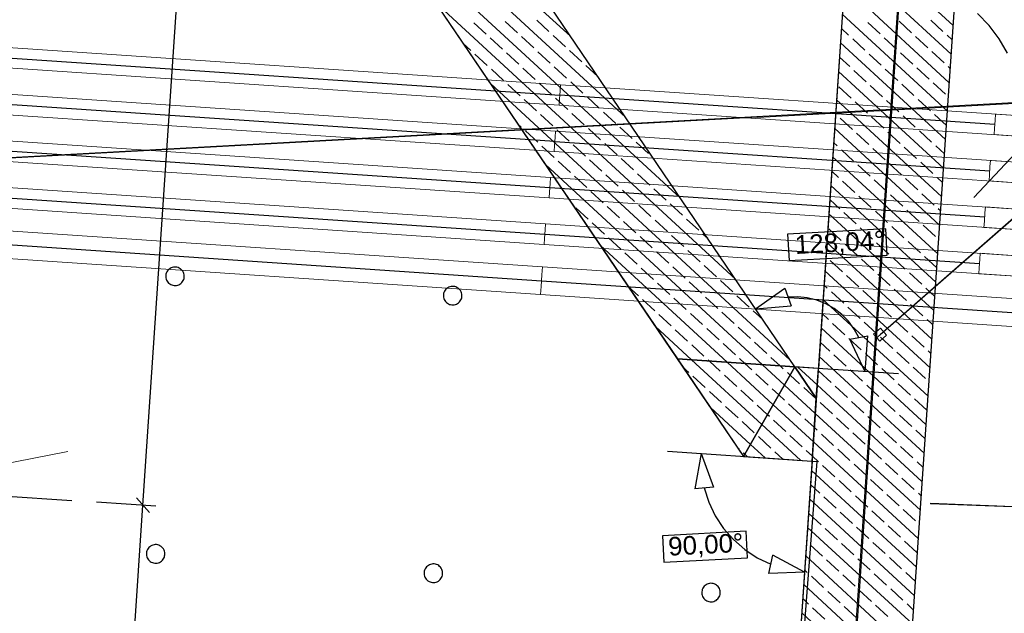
# Model space of a CAD drawing. Extents: x -779 to 790, y -208 to 633.
# Tile 197 of 232: x 365 to 471, y 43 to 107. Entities that reach past the tile are written whole.
import ezdxf
from ezdxf.lldxf.tags import DXFTag

# ---------------------------------------------------------------- set-up
doc = ezdxf.new("R2010")
doc.units = 0
doc.layers.get('0').update_dxf_attribs({"lineweight": 25})
for name, color, linetype, lineweight, true_color in [('02 Raster Bemaßung', 7, 'Continuous', 25, 0x848484), ('02 Raster Gebäude-A07F5V4QWF', 7, 'Continuous', 25, 0x848484), ('20 Fundament-A07F5V4OWF', 7, 'Continuous', 25, 0x848484), ('20 Magerbeton Bohrungen', 7, 'Continuous', 25, 0x848484), ('60 Baumstützen - Gehegelinie', 9, 'Continuous', 18, 0x808080), ('60 Netz', 9, 'Continuous', 18, 0x808080), ('60 Zaun Besucher', 9, 'Continuous', 18, 0x808080), ('ELT Leerrohre', 1, 'Continuous', 35, 0xff0000)]:
    doc.layers.add(name, color=color, linetype=linetype, lineweight=lineweight, true_color=true_color)
doc.layers.add('02 Raster Gebäude-A07F5V53WF', color=7, linetype='Continuous', lineweight=13)
doc.styles.get("Standard").update_dxf_attribs({"font": 'arial.ttf'})
tags = doc.linetypes.add('Raster-A07F5V4TWF', pattern=[0.2, 0.1, -0.05, 0, -0.05]).pattern_tags.tags
tags[10:11] = [DXFTag(74, 4), DXFTag(75, 0), DXFTag(340, '0'), DXFTag(46, 1.0), DXFTag(50, 0.0), DXFTag(44, 0.0), DXFTag(45, 0.0)]
tags[8:9] = [DXFTag(74, 4), DXFTag(75, 0), DXFTag(340, '0'), DXFTag(46, 1.0), DXFTag(50, 0.0), DXFTag(44, 0.0), DXFTag(45, 0.0)]
tags[6:7] = [DXFTag(74, 4), DXFTag(75, 0), DXFTag(340, '0'), DXFTag(46, 1.0), DXFTag(50, 0.0), DXFTag(44, 0.0), DXFTag(45, 0.0)]
tags[4:5] = [DXFTag(74, 4), DXFTag(75, 0), DXFTag(340, '0'), DXFTag(46, 1.0), DXFTag(50, 0.0), DXFTag(44, 0.0), DXFTag(45, 0.0)]
tags = doc.linetypes.add('Raster-A07F5V57WF', pattern=[0.2, 0.1, -0.05, 0, -0.05]).pattern_tags.tags
tags[10:11] = [DXFTag(74, 4), DXFTag(75, 0), DXFTag(340, '0'), DXFTag(46, 1.0), DXFTag(50, 0.0), DXFTag(44, 0.0), DXFTag(45, 0.0)]
tags[8:9] = [DXFTag(74, 4), DXFTag(75, 0), DXFTag(340, '0'), DXFTag(46, 1.0), DXFTag(50, 0.0), DXFTag(44, 0.0), DXFTag(45, 0.0)]
tags[6:7] = [DXFTag(74, 4), DXFTag(75, 0), DXFTag(340, '0'), DXFTag(46, 1.0), DXFTag(50, 0.0), DXFTag(44, 0.0), DXFTag(45, 0.0)]
tags[4:5] = [DXFTag(74, 4), DXFTag(75, 0), DXFTag(340, '0'), DXFTag(46, 1.0), DXFTag(50, 0.0), DXFTag(44, 0.0), DXFTag(45, 0.0)]
tags = doc.linetypes.add('Strichpunkt', pattern=[1, 0.5, -0.25, 0, -0.25]).pattern_tags.tags
tags[10:11] = [DXFTag(74, 4), DXFTag(75, 0), DXFTag(340, '0'), DXFTag(46, 1.0), DXFTag(50, 0.0), DXFTag(44, 0.0), DXFTag(45, 0.0)]
tags[8:9] = [DXFTag(74, 4), DXFTag(75, 0), DXFTag(340, '0'), DXFTag(46, 1.0), DXFTag(50, 0.0), DXFTag(44, 0.0), DXFTag(45, 0.0)]
tags[6:7] = [DXFTag(74, 4), DXFTag(75, 0), DXFTag(340, '0'), DXFTag(46, 1.0), DXFTag(50, 0.0), DXFTag(44, 0.0), DXFTag(45, 0.0)]
tags[4:5] = [DXFTag(74, 4), DXFTag(75, 0), DXFTag(340, '0'), DXFTag(46, 1.0), DXFTag(50, 0.0), DXFTag(44, 0.0), DXFTag(45, 0.0)]
tags = doc.linetypes.add('STRICHPUNKT2', pattern=[12.7, 6.35, -3.175, 0, -3.175]).pattern_tags.tags
tags[10:11] = [DXFTag(74, 4), DXFTag(75, 0), DXFTag(340, '0'), DXFTag(46, 0.0), DXFTag(50, 0.0), DXFTag(44, 0.0), DXFTag(45, 0.0)]
tags[8:9] = [DXFTag(74, 4), DXFTag(75, 0), DXFTag(340, '0'), DXFTag(46, 0.0), DXFTag(50, 0.0), DXFTag(44, 0.0), DXFTag(45, 0.0)]
tags[6:7] = [DXFTag(74, 4), DXFTag(75, 0), DXFTag(340, '0'), DXFTag(46, 0.0), DXFTag(50, 0.0), DXFTag(44, 0.0), DXFTag(45, 0.0)]
tags[4:5] = [DXFTag(74, 4), DXFTag(75, 0), DXFTag(340, '0'), DXFTag(46, 0.0), DXFTag(50, 0.0), DXFTag(44, 0.0), DXFTag(45, 0.0)]
tags = doc.linetypes.add('Wipeout_Contour-A07F5V4SWF', pattern=[1, 0, -1]).pattern_tags.tags
tags[6:7] = [DXFTag(74, 4), DXFTag(75, 0), DXFTag(340, '0'), DXFTag(46, 1.0), DXFTag(50, 0.0), DXFTag(44, 0.0), DXFTag(45, 0.0)]
tags[4:5] = [DXFTag(74, 4), DXFTag(75, 0), DXFTag(340, '0'), DXFTag(46, 1.0), DXFTag(50, 0.0), DXFTag(44, 0.0), DXFTag(45, 0.0)]

# ---------------------------------------------------------------- blocks, each defined once
blk = doc.blocks.new('Referenz-A07F5V4VWF', base_point=(-401.42, -176.34))
at = {"color": 0, "linetype": 'ByBlock', "lineweight": -2, "ltscale": 12.5}
for p, q in [((464.72, 266.69), (446.71, 0.27)), ((458.9, 2.67), (476.51, 263.11)), ((448.84, 69.25), (412.42, 122.91)), ((404.14, 117.29), (436.17, 70.11)), ((405.2, 115.73), (443.31, 59.61)), ((436.17, 70.11), (448.84, 69.25)), ((436.17, 70.11), (443.31, 59.61)), ((448.84, 69.25), (436.17, 70.11)), ((448.84, 69.25), (443.31, 59.61)), ((443.31, 59.61), (448.84, 69.25)), ((451.14, 65.87), (448.84, 69.25)), ((448.84, 69.25), (451.14, 65.87)), ((451.36, 69.08), (448.84, 69.25)), ((451.14, 65.87), (451.36, 69.08)), ((450.69, 59.11), (451.14, 65.87)), ((443.31, 59.61), (451.21, 59.07)), ((443.31, 59.61), (450.69, 59.11)), ((451.21, 59.07), (446.71, 0.27))]:
    blk.add_line(p, q, dxfattribs=at)
at = {"layer": '02 Raster Bemaßung', "color": 0, "lineweight": -2}
for p, q in [((378.56, 54.33), (389.29, 213.11)), ((469.77, 106.08), (468.5, 107.36)), ((470.86, 104.64), (469.77, 106.08)), ((471.76, 103.07), (470.86, 104.64)), ((444.59, 75.52), (447.76, 77.73)), ((447.76, 77.73), (448.44, 75.85)), ((449.14, 76.82), (448.1, 76.79)), ((450.17, 76.71), (449.14, 76.82)), ((451.18, 76.46), (450.17, 76.71)), ((452.15, 76.07), (451.18, 76.46)), ((444.59, 75.52), (448.44, 75.85)), ((453.05, 75.55), (452.15, 76.07)), ((453.88, 74.91), (453.05, 75.55)), ((454.61, 74.17), (453.88, 74.91)), ((455.23, 73.33), (454.61, 74.17)), ((455.72, 72.42), (455.23, 73.33)), ((454.74, 72.23), (456.71, 72.6)), ((456.4, 68.74), (454.74, 72.23)), ((456.4, 68.74), (456.71, 72.6)), ((460.01, 68.5), (446.42, 69.42)), ((435.11, 60.16), (448.7, 59.24)), ((438.72, 59.91), (438.06, 56.11)), ((438.72, 59.91), (440.05, 56.29)), ((440.05, 56.29), (438.06, 56.11)), ((439.05, 56.2), (439.55, 54.66)), ((379.96, 54.24), (373.57, 54.67)), ((374.92, 0.51), (378.56, 54.33)), ((377.86, 55.13), (379.25, 53.54)), ((439.55, 54.66), (440.25, 53.2)), ((440.25, 53.2), (441.14, 51.85)), ((441.14, 51.85), (442.21, 50.63)), ((442.21, 50.63), (443.43, 49.56)), ((443.43, 49.56), (444.78, 48.67)), ((446.02, 46.99), (446.46, 48.95)), ((449.88, 47.14), (446.46, 48.95)), ((444.78, 48.67), (446.24, 47.97)), ((449.88, 47.14), (446.02, 46.99))]:
    blk.add_line(p, q, dxfattribs=at)
at = {"layer": '02 Raster Bemaßung', "color": 0, "linetype": 'Wipeout_Contour-A07F5V4SWF', "lineweight": -2, "ltscale": 1.625}
for p, q in [((458.62, 84.14), (448.04, 83.56)), ((458.78, 81.29), (458.62, 84.14)), ((448.04, 83.56), (448.2, 80.71)), ((448.2, 80.71), (458.78, 81.29)), ((443.58, 51.53), (434.56, 51.04)), ((434.56, 51.04), (434.72, 48.19)), ((443.73, 48.68), (443.58, 51.53)), ((434.72, 48.19), (443.73, 48.68))]:
    blk.add_line(p, q, dxfattribs=at)
at = {"layer": '02 Raster Gebäude-A07F5V4QWF', "color": 0, "linetype": 'Raster-A07F5V4TWF', "lineweight": -2, "ltscale": 187.5}
for p, q in [((469.45, 247.66), (448.55, -61.42)), ((444.85, 96.18), (509.25, 99.71)), ((444.85, 96.18), (-90.35, 66.9))]:
    blk.add_line(p, q, dxfattribs=at)
at = {"layer": '02 Raster Gebäude-A07F5V4QWF', "color": 0, "linetype": 'Strichpunkt', "lineweight": -2, "ltscale": 0.405}
blk.add_line((363.39, 55.36), (370.88, 54.85), dxfattribs=at)
at = {"layer": '20 Fundament-A07F5V4OWF', "color": 0, "lineweight": -2}
for p, q in [((458.06, -9.73), (476.51, 263.11)), ((457.05, 153.21), (451.36, 69.08)), ((448.84, 69.25), (412.42, 122.91)), ((424.63, 104.92), (408.21, 120.05)), ((430.56, 96.18), (406.17, 118.67)), ((404.14, 117.29), (443.31, 59.61)), ((436.49, 87.45), (404.16, 117.26)), ((465.89, 106.05), (454.57, 116.49)), ((465.68, 102.98), (454.36, 113.42)), ((465.47, 99.9), (454.15, 110.35)), ((442.42, 78.72), (410.09, 108.53)), ((465.27, 96.83), (453.94, 107.27)), ((415.54, 105.14), (414.22, 106.36)), ((418.93, 105.27), (417.61, 106.49)), ((422.32, 105.41), (421, 106.63)), ((458.01, 105.16), (456.68, 106.38)), ((461.4, 105.29), (460.07, 106.52)), ((464.79, 105.43), (463.47, 106.65)), ((454.61, 105.02), (453.84, 105.73)), ((413.91, 103.37), (413.05, 104.17)), ((417.3, 103.51), (415.98, 104.73)), ((420.7, 103.65), (419.37, 104.87)), ((424.09, 103.78), (422.76, 105)), ((465.06, 93.76), (453.73, 104.2)), ((456.38, 103.39), (455.06, 104.61)), ((459.77, 103.53), (458.45, 104.75)), ((463.16, 103.67), (461.84, 104.89)), ((465.78, 104.51), (465.23, 105.03)), ((415.68, 101.74), (414.35, 102.96)), ((419.07, 101.88), (417.75, 103.1)), ((422.46, 102.02), (421.14, 103.24)), ((425.85, 102.16), (424.53, 103.38)), ((458.14, 101.77), (456.82, 102.99)), ((461.53, 101.9), (460.21, 103.12)), ((464.93, 102.04), (463.6, 103.26)), ((454.75, 101.63), (453.63, 102.66)), ((417.44, 100.12), (416.12, 101.34)), ((420.83, 100.25), (419.51, 101.47)), ((424.23, 100.39), (422.9, 101.61)), ((427.59, 100.55), (426.29, 101.75)), ((464.85, 90.68), (453.53, 101.12)), ((456.52, 100), (455.19, 101.22)), ((459.91, 100.14), (458.58, 101.36)), ((463.3, 100.28), (461.98, 101.5)), ((465.58, 101.44), (465.37, 101.63)), ((448.34, 69.99), (416.02, 99.8)), ((422.6, 98.63), (421.27, 99.85)), ((425.99, 98.76), (424.67, 99.98)), ((465.06, 98.65), (463.74, 99.87)), ((419.21, 98.49), (417.88, 99.71)), ((454.89, 98.24), (453.57, 99.46)), ((458.28, 98.37), (456.96, 99.59)), ((461.67, 98.51), (460.35, 99.73)), ((420.97, 96.86), (419.65, 98.08)), ((424.36, 97), (423.04, 98.22)), ((427.75, 97.14), (426.43, 98.36)), ((464.64, 87.61), (453.32, 98.05)), ((456.65, 96.61), (455.33, 97.83)), ((460.05, 96.75), (458.72, 97.97)), ((463.44, 96.88), (462.11, 98.1)), ((426.13, 95.37), (424.8, 96.59)), ((429.52, 95.51), (428.2, 96.73)), ((422.74, 95.24), (421.41, 96.46)), ((453.26, 96.47), (453.22, 96.51)), ((455.03, 94.84), (453.7, 96.06)), ((458.42, 94.98), (457.09, 96.2)), ((461.81, 95.12), (460.49, 96.34)), ((465.16, 95.29), (463.88, 96.48)), ((419.34, 95.1), (418.98, 95.43)), ((421.11, 93.47), (419.79, 94.69)), ((424.5, 93.61), (423.18, 94.83)), ((427.89, 93.75), (426.57, 94.97)), ((431.28, 93.88), (429.96, 95.1)), ((464.43, 84.54), (453.11, 94.98)), ((460.18, 93.35), (458.86, 94.58)), ((463.57, 93.49), (462.25, 94.71)), ((433.05, 92.26), (431.72, 93.48)), ((453.4, 93.08), (453.01, 93.44)), ((456.79, 93.22), (455.47, 94.44)), ((422.87, 91.84), (421.55, 93.06)), ((426.26, 91.98), (424.94, 93.2)), ((429.66, 92.12), (428.33, 93.34)), ((455.16, 91.45), (453.84, 92.67)), ((458.56, 91.59), (457.23, 92.81)), ((461.95, 91.73), (460.62, 92.95)), ((464.95, 92.22), (464.02, 93.09)), ((424.64, 90.22), (423.31, 91.44)), ((428.03, 90.35), (426.71, 91.57)), ((431.42, 90.49), (430.1, 91.71)), ((433.52, 91.82), (433.49, 91.85)), ((464.23, 81.46), (452.9, 91.9)), ((463.71, 90.1), (462.39, 91.32)), ((445.34, 69.49), (421.94, 91.07)), ((453.54, 89.69), (452.8, 90.37)), ((456.93, 89.83), (455.6, 91.05)), ((460.32, 89.96), (459, 91.18)), ((426.4, 88.59), (425.08, 89.81)), ((429.79, 88.73), (428.47, 89.95)), ((433.19, 88.86), (431.86, 90.08)), ((455.3, 88.06), (453.98, 89.28)), ((458.69, 88.2), (457.37, 89.42)), ((462.08, 88.34), (460.76, 89.56)), ((464.75, 89.15), (464.15, 89.69)), ((428.17, 86.96), (426.84, 88.18)), ((431.56, 87.1), (430.24, 88.32)), ((434.95, 87.24), (433.63, 88.46)), ((464.02, 78.39), (452.7, 88.83)), ((453.67, 86.3), (452.59, 87.29)), ((457.07, 86.43), (455.74, 87.65)), ((460.46, 86.57), (459.13, 87.79)), ((463.85, 86.71), (462.53, 87.93)), ((426.54, 85.2), (425.22, 86.42)), ((429.93, 85.33), (428.61, 86.55)), ((433.32, 85.47), (432, 86.69)), ((436.71, 85.61), (435.39, 86.83)), ((458.83, 84.81), (457.51, 86.03)), ((462.22, 84.94), (460.9, 86.16)), ((464.54, 86.07), (464.29, 86.3)), ((431.7, 83.71), (430.37, 84.93)), ((435.09, 83.84), (433.76, 85.07)), ((438.48, 83.98), (437.16, 85.2)), ((463.81, 75.32), (452.49, 85.76)), ((455.44, 84.67), (454.11, 85.89)), ((428.3, 83.57), (426.98, 84.79)), ((453.81, 82.9), (452.49, 84.13)), ((457.2, 83.04), (455.88, 84.26)), ((460.59, 83.18), (459.27, 84.4)), ((463.99, 83.32), (462.66, 84.54)), ((430.07, 81.94), (428.75, 83.16)), ((433.46, 82.08), (432.14, 83.3)), ((436.85, 82.22), (435.53, 83.44)), ((439.45, 83.09), (438.92, 83.58)), ((441.52, 69.75), (427.87, 82.34)), ((438.62, 80.59), (437.29, 81.81)), ((463.6, 72.24), (452.28, 82.68)), ((455.58, 81.28), (454.25, 82.5)), ((458.97, 81.41), (457.64, 82.64)), ((462.36, 81.55), (461.04, 82.77)), ((431.83, 80.32), (430.51, 81.54)), ((435.23, 80.45), (433.9, 81.67)), ((452.18, 81.14), (452.18, 81.15)), ((453.95, 79.51), (452.63, 80.73)), ((457.34, 79.65), (456.02, 80.87)), ((460.73, 79.79), (459.41, 81.01)), ((464.12, 79.93), (462.8, 81.15)), ((433.6, 78.69), (432.27, 79.91)), ((436.99, 78.83), (435.67, 80.05)), ((440.38, 78.96), (439.06, 80.18)), ((463.4, 69.17), (452.07, 79.61)), ((442.15, 77.34), (440.82, 78.56)), ((455.71, 77.89), (454.39, 79.11)), ((459.11, 78.02), (457.78, 79.24)), ((462.5, 78.16), (461.17, 79.38)), ((431.97, 76.92), (430.84, 77.97)), ((435.36, 77.06), (434.04, 78.28)), ((438.75, 77.2), (437.43, 78.42)), ((452.32, 77.75), (451.97, 78.07)), ((457.48, 76.26), (456.15, 77.48)), ((460.87, 76.4), (459.55, 77.62)), ((463.92, 76.85), (462.94, 77.75)), ((433.74, 75.3), (432.41, 76.52)), ((437.13, 75.43), (435.8, 76.65)), ((440.52, 75.57), (439.2, 76.79)), ((443.91, 75.71), (442.59, 76.93)), ((463.19, 66.1), (451.86, 76.54)), ((454.09, 76.12), (452.76, 77.34)), ((455.85, 74.49), (454.53, 75.71)), ((459.24, 74.63), (457.92, 75.85)), ((462.63, 74.77), (461.31, 75.99)), ((435.5, 73.67), (434.18, 74.89)), ((438.89, 73.81), (437.57, 75.03)), ((442.28, 73.94), (440.96, 75.16)), ((445.38, 74.35), (444.35, 75.3)), ((452.46, 74.36), (451.76, 75)), ((463.71, 73.78), (463.08, 74.36)), ((437.7, 70.01), (433.8, 73.6)), ((437.26, 72.04), (435.94, 73.26)), ((440.66, 72.18), (439.33, 73.4)), ((444.05, 72.32), (442.72, 73.54)), ((462.98, 63.02), (451.66, 73.46)), ((454.22, 72.73), (452.9, 73.95)), ((457.62, 72.87), (456.29, 74.09)), ((461.01, 73), (459.68, 74.22)), ((455.99, 71.1), (454.66, 72.32)), ((459.38, 71.24), (458.06, 72.46)), ((462.77, 71.38), (461.45, 72.6)), ((439.03, 70.42), (437.71, 71.64)), ((442.42, 70.55), (441.1, 71.77)), ((445.81, 70.69), (444.49, 71.91)), ((452.6, 70.96), (451.55, 71.93)), ((443.43, 69.62), (442.86, 70.15)), ((447.25, 69.36), (446.25, 70.28)), ((462.77, 59.95), (451.45, 70.39)), ((454.36, 69.34), (453.04, 70.56)), ((457.75, 69.47), (456.43, 70.7)), ((461.14, 69.61), (459.82, 70.83)), ((463.5, 70.71), (463.21, 70.97)), ((437.4, 68.65), (436.77, 69.24)), ((445.27, 63.03), (437.7, 70.01)), ((439.61, 69.88), (439.47, 70.01)), ((440.79, 68.79), (439.61, 69.88)), ((446.49, 65.16), (441.52, 69.75)), ((444.19, 68.93), (443.43, 69.62)), ((447.72, 67.3), (445.34, 69.49)), ((447.58, 69.06), (447.25, 69.36)), ((451.36, 69.08), (448.84, 69.25)), ((451.24, 67.32), (449.16, 69.23)), ((459.52, 67.85), (458.19, 69.07)), ((462.91, 67.99), (461.59, 69.21)), ((439.17, 67.02), (437.84, 68.24)), ((442.56, 67.16), (441.23, 68.38)), ((445.95, 67.3), (444.63, 68.52)), ((448.33, 68.37), (448.02, 68.66)), ((449.34, 67.44), (448.33, 68.37)), ((452.73, 67.57), (451.41, 68.79)), ((456.13, 67.71), (454.8, 68.93)), ((447.11, 66.23), (446.39, 66.89)), ((451.03, 64.24), (447.72, 67.3)), ((451.11, 65.81), (449.78, 67.03)), ((462.56, 56.87), (451.24, 67.32)), ((454.5, 65.95), (453.17, 67.17)), ((457.89, 66.08), (456.57, 67.3)), ((461.28, 66.22), (459.96, 67.44)), ((440.93, 65.4), (439.61, 66.62)), ((444.32, 65.53), (443, 66.75)), ((447.71, 65.67), (447.11, 66.23)), ((463.05, 64.59), (461.72, 65.81)), ((444.04, 60.89), (439.73, 64.87)), ((442.7, 63.77), (441.37, 64.99)), ((445.88, 64.1), (444.76, 65.13)), ((450.83, 61.17), (446.49, 65.16)), ((449.48, 64.04), (448.16, 65.26)), ((452.87, 64.18), (451.55, 65.4)), ((456.26, 64.32), (454.94, 65.54)), ((459.65, 64.46), (458.33, 65.68)), ((446.09, 63.91), (445.88, 64.1)), ((462.36, 53.8), (451.03, 64.24)), ((454.64, 62.55), (453.31, 63.77)), ((458.03, 62.69), (456.7, 63.91)), ((461.42, 62.83), (460.1, 64.05)), ((444.46, 62.14), (443.14, 63.36)), ((449.43, 59.19), (445.27, 63.03)), ((447.85, 62.28), (446.53, 63.5)), ((450.93, 62.71), (449.92, 63.64)), ((451.24, 62.42), (450.93, 62.71)), ((446.23, 60.51), (444.9, 61.74)), ((449.62, 60.65), (448.29, 61.87)), ((453.01, 60.79), (451.69, 62.01)), ((456.4, 60.93), (455.08, 62.15)), ((459.79, 61.06), (458.47, 62.28)), ((462.88, 61.49), (461.86, 62.42)), ((442.83, 60.38), (442.69, 60.51)), ((445.61, 59.45), (444.04, 60.89)), ((462.15, 50.73), (450.83, 61.17)), ((458.16, 59.3), (456.84, 60.52)), ((461.56, 59.44), (460.23, 60.66)), ((443.43, 59.83), (443.27, 59.97)), ((443.31, 59.61), (450.69, 59.11)), ((443.7, 59.58), (443.43, 59.83)), ((447.52, 59.32), (446.67, 60.11)), ((450.72, 59.63), (450.06, 60.25)), ((451.38, 59.02), (450.72, 59.63)), ((454.77, 59.16), (453.45, 60.38)), ((450.69, 59.11), (446.71, 0.27)), ((453.15, 57.4), (451.82, 58.62)), ((456.54, 57.54), (455.21, 58.76)), ((459.93, 57.67), (458.61, 58.89)), ((462.67, 58.41), (462, 59.03)), ((461.94, 47.65), (450.62, 58.1)), ((451.52, 55.63), (450.51, 56.56)), ((454.91, 55.77), (453.59, 56.99)), ((458.3, 55.91), (456.98, 57.13)), ((461.69, 56.05), (460.37, 57.27)), ((453.28, 54.01), (451.96, 55.23)), ((456.68, 54.14), (455.35, 55.36)), ((460.07, 54.28), (458.74, 55.5)), ((462.46, 55.34), (462.14, 55.64)), ((461.73, 44.58), (450.41, 55.02)), ((451.66, 52.24), (450.33, 53.46)), ((455.05, 52.38), (453.72, 53.6)), ((458.44, 52.52), (457.12, 53.74)), ((461.83, 52.65), (460.51, 53.87)), ((460.2, 50.89), (458.88, 52.11)), ((461.53, 41.51), (450.2, 51.95)), ((453.42, 50.61), (452.1, 51.83)), ((456.81, 50.75), (455.49, 51.97)), ((451.79, 48.85), (450.47, 50.07)), ((455.19, 48.99), (453.86, 50.21)), ((458.58, 49.12), (457.25, 50.34)), ((461.97, 49.26), (460.65, 50.48)), ((461.32, 38.43), (450, 48.88)), ((453.56, 47.22), (452.23, 48.44)), ((456.95, 47.36), (455.63, 48.58)), ((460.34, 47.5), (459.02, 48.72)), ((450.17, 47.08), (449.89, 47.34)), ((455.32, 45.6), (454, 46.82)), ((458.71, 45.73), (457.39, 46.95)), ((461.84, 46.12), (460.78, 47.09)), ((461.11, 35.36), (449.79, 45.8)), ((451.93, 45.46), (450.61, 46.68)), ((453.7, 43.83), (452.37, 45.05)), ((457.09, 43.97), (455.76, 45.19)), ((460.48, 44.11), (459.16, 45.33)), ((450.3, 43.69), (449.68, 44.27)), ((458.85, 42.34), (457.53, 43.56)), ((461.63, 43.04), (460.92, 43.7)), ((460.9, 32.29), (449.58, 42.73)), ((452.07, 42.07), (450.74, 43.29)), ((455.46, 42.2), (454.14, 43.42))]:
    blk.add_line(p, q, dxfattribs=at)
at = {"layer": '20 Magerbeton Bohrungen', "color": 0, "lineweight": -2}
for p, q in [((405.2, 115.73), (443.31, 59.61)), ((381.19, 79.6), (381.13, 79.49)), ((381.28, 79.7), (381.19, 79.6)), ((381.37, 79.79), (381.28, 79.7)), ((381.48, 79.87), (381.37, 79.79)), ((381.59, 79.93), (381.48, 79.87)), ((381.71, 79.98), (381.59, 79.93)), ((381.84, 80.01), (381.71, 79.98)), ((381.97, 80.02), (381.84, 80.01)), ((382.1, 80.02), (381.97, 80.02)), ((382.23, 80), (382.1, 80.02)), ((382.36, 79.96), (382.23, 80)), ((382.48, 79.91), (382.36, 79.96)), ((382.59, 79.84), (382.48, 79.91)), ((382.69, 79.76), (382.59, 79.84)), ((382.78, 79.66), (382.69, 79.76)), ((382.86, 79.56), (382.78, 79.66)), ((381.02, 79.11), (381.01, 78.98)), ((381.01, 78.98), (381.03, 78.85)), ((381.04, 79.24), (381.02, 79.11)), ((381.03, 78.85), (381.06, 78.73)), ((381.07, 79.37), (381.04, 79.24)), ((381.06, 78.73), (381.1, 78.6)), ((381.13, 79.49), (381.07, 79.37)), ((381.1, 78.6), (381.17, 78.49)), ((382.83, 78.45), (382.9, 78.56)), ((382.92, 79.44), (382.86, 79.56)), ((382.9, 78.56), (382.95, 78.68)), ((382.97, 79.32), (382.92, 79.44)), ((382.95, 78.68), (382.99, 78.8)), ((383, 79.19), (382.97, 79.32)), ((382.99, 78.8), (383.01, 78.93)), ((383.01, 79.06), (383, 79.19)), ((383.01, 78.93), (383.01, 79.06)), ((381.17, 78.49), (381.24, 78.38)), ((381.24, 78.38), (381.33, 78.29)), ((381.33, 78.29), (381.44, 78.21)), ((381.44, 78.21), (381.55, 78.14)), ((381.55, 78.14), (381.67, 78.09)), ((381.67, 78.09), (381.79, 78.05)), ((381.79, 78.05), (381.92, 78.03)), ((381.92, 78.03), (382.05, 78.02)), ((382.05, 78.02), (382.18, 78.04)), ((382.18, 78.04), (382.31, 78.07)), ((382.31, 78.07), (382.43, 78.12)), ((382.43, 78.12), (382.55, 78.18)), ((382.55, 78.18), (382.65, 78.26)), ((382.65, 78.26), (382.75, 78.35)), ((382.75, 78.35), (382.83, 78.45)), ((411.13, 77.52), (411.06, 77.41)), ((411.21, 77.62), (411.13, 77.52)), ((411.3, 77.71), (411.21, 77.62)), ((411.41, 77.79), (411.3, 77.71)), ((411.52, 77.85), (411.41, 77.79)), ((411.65, 77.9), (411.52, 77.85)), ((411.77, 77.93), (411.65, 77.9)), ((411.9, 77.94), (411.77, 77.93)), ((412.03, 77.94), (411.9, 77.94)), ((412.16, 77.92), (412.03, 77.94)), ((412.29, 77.88), (412.16, 77.92)), ((412.41, 77.83), (412.29, 77.88)), ((412.52, 77.76), (412.41, 77.83)), ((412.62, 77.68), (412.52, 77.76)), ((412.71, 77.58), (412.62, 77.68)), ((412.79, 77.48), (412.71, 77.58)), ((412.85, 77.36), (412.79, 77.48)), ((410.95, 77.03), (410.94, 76.9)), ((410.94, 76.9), (410.96, 76.77)), ((410.97, 77.16), (410.95, 77.03)), ((410.96, 76.77), (410.99, 76.64)), ((411, 77.29), (410.97, 77.16)), ((410.99, 76.64), (411.04, 76.52)), ((411.06, 77.41), (411, 77.29)), ((411.04, 76.52), (411.1, 76.41)), ((412.76, 76.37), (412.83, 76.48)), ((412.83, 76.48), (412.88, 76.6)), ((412.9, 77.24), (412.85, 77.36)), ((412.88, 76.6), (412.92, 76.72)), ((412.93, 77.11), (412.9, 77.24)), ((412.92, 76.72), (412.94, 76.85)), ((412.94, 76.98), (412.93, 77.11)), ((412.94, 76.85), (412.94, 76.98)), ((411.1, 76.41), (411.18, 76.3)), ((411.18, 76.3), (411.27, 76.21)), ((411.27, 76.21), (411.37, 76.12)), ((411.37, 76.12), (411.48, 76.06)), ((411.48, 76.06), (411.6, 76)), ((411.6, 76), (411.72, 75.97)), ((411.72, 75.97), (411.85, 75.95)), ((411.85, 75.95), (411.98, 75.94)), ((411.98, 75.94), (412.11, 75.96)), ((412.11, 75.96), (412.24, 75.99)), ((412.24, 75.99), (412.36, 76.03)), ((412.36, 76.03), (412.48, 76.1)), ((412.48, 76.1), (412.58, 76.17)), ((412.58, 76.17), (412.68, 76.26)), ((412.68, 76.26), (412.76, 76.37)), ((443.31, 59.61), (451.21, 59.07)), ((451.21, 59.07), (446.71, 0.27)), ((379.39, 49.94), (379.29, 49.86)), ((379.51, 50), (379.39, 49.94)), ((379.63, 50.05), (379.51, 50)), ((379.76, 50.08), (379.63, 50.05)), ((379.89, 50.09), (379.76, 50.08)), ((380.02, 50.09), (379.89, 50.09)), ((380.15, 50.07), (380.02, 50.09)), ((380.27, 50.03), (380.15, 50.07)), ((380.39, 49.98), (380.27, 50.03)), ((380.51, 49.91), (380.39, 49.98)), ((380.61, 49.83), (380.51, 49.91)), ((378.95, 49.31), (378.93, 49.18)), ((378.93, 49.18), (378.93, 49.05)), ((378.93, 49.05), (378.94, 48.92)), ((378.94, 48.92), (378.97, 48.79)), ((378.99, 49.44), (378.95, 49.31)), ((379.04, 49.56), (378.99, 49.44)), ((379.11, 49.67), (379.04, 49.56)), ((379.19, 49.77), (379.11, 49.67)), ((379.29, 49.86), (379.19, 49.77)), ((380.7, 49.73), (380.61, 49.83)), ((380.77, 49.63), (380.7, 49.73)), ((380.84, 49.51), (380.77, 49.63)), ((380.88, 49.39), (380.84, 49.51)), ((380.87, 48.75), (380.9, 48.87)), ((380.91, 49.26), (380.88, 49.39)), ((380.9, 48.87), (380.92, 49)), ((380.93, 49.13), (380.91, 49.26)), ((380.92, 49), (380.93, 49.13)), ((378.97, 48.79), (379.02, 48.67)), ((379.02, 48.67), (379.08, 48.56)), ((379.08, 48.56), (379.16, 48.45)), ((379.16, 48.45), (379.25, 48.36)), ((379.25, 48.36), (379.35, 48.28)), ((379.35, 48.28), (379.46, 48.21)), ((379.46, 48.21), (379.58, 48.15)), ((379.58, 48.15), (379.71, 48.12)), ((379.71, 48.12), (379.84, 48.1)), ((379.84, 48.1), (379.97, 48.09)), ((379.97, 48.09), (380.1, 48.11)), ((380.1, 48.11), (380.23, 48.14)), ((380.23, 48.14), (380.35, 48.18)), ((380.35, 48.18), (380.46, 48.25)), ((380.46, 48.25), (380.57, 48.32)), ((380.57, 48.32), (380.66, 48.41)), ((380.66, 48.41), (380.75, 48.52)), ((380.75, 48.52), (380.81, 48.63)), ((380.81, 48.63), (380.87, 48.75)), ((409.22, 47.78), (409.13, 47.69)), ((409.33, 47.86), (409.22, 47.78)), ((409.44, 47.92), (409.33, 47.86)), ((409.56, 47.96), (409.44, 47.92)), ((409.69, 48), (409.56, 47.96)), ((409.82, 48.01), (409.69, 48)), ((409.95, 48.01), (409.82, 48.01)), ((410.08, 47.99), (409.95, 48.01)), ((410.21, 47.95), (410.08, 47.99)), ((410.33, 47.9), (410.21, 47.95)), ((410.44, 47.83), (410.33, 47.9)), ((410.54, 47.75), (410.44, 47.83)), ((408.88, 47.23), (408.86, 47.1)), ((408.86, 47.1), (408.86, 46.97)), ((408.86, 46.97), (408.87, 46.84)), ((408.87, 46.84), (408.91, 46.71)), ((408.92, 47.35), (408.88, 47.23)), ((408.91, 46.71), (408.95, 46.59)), ((408.97, 47.47), (408.92, 47.35)), ((409.04, 47.59), (408.97, 47.47)), ((409.13, 47.69), (409.04, 47.59)), ((410.63, 47.65), (410.54, 47.75)), ((410.71, 47.54), (410.63, 47.65)), ((410.77, 47.43), (410.71, 47.54)), ((410.82, 47.31), (410.77, 47.43)), ((410.8, 46.66), (410.84, 46.79)), ((410.85, 47.18), (410.82, 47.31)), ((410.84, 46.79), (410.86, 46.92)), ((410.86, 47.05), (410.85, 47.18)), ((410.86, 46.92), (410.86, 47.05)), ((408.95, 46.59), (409.02, 46.48)), ((409.02, 46.48), (409.09, 46.37)), ((409.09, 46.37), (409.18, 46.27)), ((409.18, 46.27), (409.28, 46.19)), ((409.28, 46.19), (409.4, 46.12)), ((409.4, 46.12), (409.52, 46.07)), ((409.52, 46.07), (409.64, 46.03)), ((409.64, 46.03), (409.77, 46.01)), ((409.77, 46.01), (409.9, 46.01)), ((409.9, 46.01), (410.03, 46.02)), ((410.03, 46.02), (410.16, 46.06)), ((410.16, 46.06), (410.28, 46.1)), ((410.28, 46.1), (410.4, 46.16)), ((410.4, 46.16), (410.5, 46.24)), ((410.5, 46.24), (410.6, 46.33)), ((410.6, 46.33), (410.68, 46.43)), ((410.68, 46.43), (410.75, 46.55)), ((410.75, 46.55), (410.8, 46.66)), ((439.15, 45.7), (439.06, 45.6)), ((439.26, 45.77), (439.15, 45.7)), ((439.37, 45.83), (439.26, 45.77)), ((439.49, 45.88), (439.37, 45.83)), ((439.62, 45.91), (439.49, 45.88)), ((439.75, 45.93), (439.62, 45.91)), ((439.88, 45.92), (439.75, 45.93)), ((440.01, 45.9), (439.88, 45.92)), ((440.14, 45.87), (440.01, 45.9)), ((440.26, 45.81), (440.14, 45.87)), ((440.37, 45.74), (440.26, 45.81)), ((440.47, 45.66), (440.37, 45.74)), ((440.56, 45.57), (440.47, 45.66)), ((438.8, 45.02), (438.79, 44.89)), ((438.79, 44.89), (438.81, 44.76)), ((438.82, 45.15), (438.8, 45.02)), ((438.81, 44.76), (438.84, 44.63)), ((438.85, 45.27), (438.82, 45.15)), ((438.84, 44.63), (438.88, 44.51)), ((438.91, 45.39), (438.85, 45.27)), ((438.97, 45.5), (438.91, 45.39)), ((439.06, 45.6), (438.97, 45.5)), ((440.64, 45.46), (440.56, 45.57)), ((440.7, 45.35), (440.64, 45.46)), ((440.68, 44.46), (440.73, 44.58)), ((440.75, 45.22), (440.7, 45.35)), ((440.73, 44.58), (440.77, 44.71)), ((440.78, 45.1), (440.75, 45.22)), ((440.77, 44.71), (440.79, 44.84)), ((440.79, 44.97), (440.78, 45.1)), ((440.79, 44.84), (440.79, 44.97)), ((438.88, 44.51), (438.95, 44.39)), ((438.95, 44.39), (439.02, 44.29)), ((439.02, 44.29), (439.11, 44.19)), ((439.11, 44.19), (439.22, 44.11)), ((439.22, 44.11), (439.33, 44.04)), ((439.33, 44.04), (439.45, 43.99)), ((439.45, 43.99), (439.57, 43.95)), ((439.57, 43.95), (439.7, 43.93)), ((439.7, 43.93), (439.83, 43.93)), ((439.83, 43.93), (439.96, 43.94)), ((439.96, 43.94), (440.09, 43.97)), ((440.09, 43.97), (440.21, 44.02)), ((440.21, 44.02), (440.33, 44.08)), ((440.33, 44.08), (440.43, 44.16)), ((440.43, 44.16), (440.53, 44.25)), ((440.53, 44.25), (440.61, 44.35)), ((440.61, 44.35), (440.68, 44.46))]:
    blk.add_line(p, q, dxfattribs=at)
at = {"layer": '02 Raster Bemaßung', "color": 0, "linetype": 'ByBlock', "lineweight": -2, "ltscale": 1.625, "char_height": 2.0003, "attachment_point": 1, "rotation": 3.132}
for s, insert in [('{\\fArial;128,04°}', (448.78, 83.42)), ('{\\fArial;90,00°}', (435.12, 50.89))]:
    blk.add_mtext(s, dxfattribs=dict(at, insert=insert))
blk = doc.blocks.new('Referenz-A07F5V59WF', base_point=(-759.5, -206.19))
at = {"layer": '02 Raster Gebäude-A07F5V53WF', "color": 0, "linetype": 'Raster-A07F5V57WF', "ltscale": 117.000008}
for p, q in [((469.33, 247.71), (448.45, -61.32)), ((444.74, 96.25), (509.13, 99.78)), ((444.74, 96.25), (-284.59, 56.34))]:
    blk.add_line(p, q, dxfattribs=at)
at = {"layer": '02 Raster Gebäude-A07F5V53WF', "color": 0, "linetype": 'Continuous', "ltscale": 117.000008}
blk.add_line((331.21, 52.43), (370.45, 60.14), dxfattribs=at)
at = {"layer": '60 Baumstützen - Gehegelinie', "color": 0, "linetype": 'Continuous', "ltscale": 162.000017}
blk.add_line((457.47, 72.25), (487.64, 98.6), dxfattribs=at)
at = {"layer": '60 Netz', "color": 0, "linetype": 'Continuous', "ltscale": 162.000017}
for p, q in [((463.44, 54.55), (463.44, 54.51)), ((473.26, 54.17), (463.44, 54.55)), ((463.44, 54.51), (473.28, 54.13))]:
    blk.add_line(p, q, dxfattribs=at)
at = {"layer": '60 Zaun Besucher', "color": 0, "linetype": 'Continuous', "ltscale": 162.000017}
for p, q in [((472.41, 85.32), (458.01, 72.74)), ((458.03, 72.71), (472.44, 85.29)), ((458.07, 73.43), (457.31, 72.77)), ((458.72, 72.68), (458.07, 73.43)), ((457.31, 72.77), (457.97, 72.02)), ((457.97, 72.02), (458.72, 72.68)), ((458.01, 72.74), (458.03, 72.71))]:
    blk.add_line(p, q, dxfattribs=at)

msp = doc.modelspace()

# ---------------------------------------------------------------- linework, layer by layer
at = {"layer": 'ELT Leerrohre', "color": 1, "lineweight": 13, "ltscale": 0.13, "true_color": 0xff0000}
msp.add_line((489.2, 110.03), (468.13, 87.51), dxfattribs=at)
at = {"layer": 'ELT Leerrohre', "color": 1, "lineweight": 13, "true_color": 0xff0000}
for p, q in [((423.58, 99.66), (303.85, 107.75)), ((303.7, 105.56), (423.43, 97.47)), ((423.03, 94.67), (303.3, 102.75)), ((303.16, 100.56), (422.88, 92.47)), ((423.53, 99.02), (423.47, 98.11)), ((423.47, 98.11), (423.53, 99.02)), ((423.58, 99.66), (423.53, 99.02)), ((423.53, 99.02), (423.58, 99.66)), ((543.3, 91.58), (423.58, 99.66)), ((422.49, 89.67), (302.76, 97.75)), ((423.47, 98.11), (423.43, 97.47)), ((423.43, 97.47), (423.47, 98.11)), ((423.43, 97.47), (543.16, 89.38)), ((302.61, 95.56), (422.34, 87.47)), ((470.41, 95.85), (470.35, 94.95)), ((470.45, 96.5), (470.41, 95.85)), ((590.18, 88.41), (470.45, 96.5)), ((422.99, 94.02), (423.03, 94.67)), ((423.03, 94.67), (422.99, 94.02)), ((542.76, 86.58), (423.03, 94.67)), ((470.35, 94.95), (470.3, 94.3)), ((422.93, 93.11), (422.99, 94.02)), ((422.99, 94.02), (422.93, 93.11)), ((470.3, 94.3), (590.03, 86.21)), ((421.94, 84.67), (302.22, 92.75)), ((422.88, 92.47), (422.93, 93.11)), ((422.93, 93.11), (422.88, 92.47)), ((422.88, 92.47), (542.61, 84.38)), ((469.91, 91.5), (469.86, 90.86)), ((589.63, 83.41), (469.91, 91.5)), ((302.07, 90.56), (421.79, 82.47)), ((469.86, 90.86), (469.8, 89.95)), ((422.44, 89.02), (422.49, 89.67)), ((422.44, 89.02), (422.49, 89.67)), ((542.21, 81.58), (422.49, 89.67)), ((469.8, 89.95), (469.76, 89.3)), ((469.76, 89.3), (589.49, 81.22)), ((421.62, 80.05), (301.89, 88.13)), ((422.34, 87.47), (422.38, 88.11)), ((422.34, 87.47), (422.38, 88.11)), ((422.38, 88.11), (422.44, 89.02)), ((422.38, 88.11), (422.44, 89.02)), ((422.34, 87.47), (542.07, 79.38)), ((469.36, 86.5), (469.32, 85.86)), ((589.09, 78.41), (469.36, 86.5)), ((301.69, 85.14), (421.41, 77.05)), ((469.26, 84.95), (469.21, 84.3)), ((469.32, 85.86), (469.26, 84.95)), ((421.9, 84.02), (421.84, 83.11)), ((421.9, 84.02), (421.84, 83.11)), ((421.94, 84.67), (421.9, 84.02)), ((421.94, 84.67), (421.9, 84.02)), ((541.67, 76.58), (421.94, 84.67)), ((469.21, 84.3), (588.94, 76.22)), ((421.84, 83.11), (421.79, 82.47)), ((421.84, 83.11), (421.79, 82.47)), ((421.79, 82.47), (541.52, 74.38)), ((468.77, 80.86), (468.71, 79.95)), ((468.82, 81.5), (468.77, 80.86)), ((588.54, 73.41), (468.82, 81.5)), ((421.62, 80.05), (421.56, 79.17)), ((421.62, 80.05), (421.56, 79.17)), ((541.34, 71.96), (421.62, 80.05)), ((468.71, 79.95), (468.67, 79.3)), ((421.56, 79.17), (421.47, 77.93)), ((421.56, 79.17), (421.47, 77.93)), ((468.67, 79.3), (588.4, 71.22)), ((421.47, 77.93), (421.41, 77.05)), ((421.47, 77.93), (421.41, 77.05)), ((421.41, 77.05), (541.14, 68.97))]:
    msp.add_line(p, q, dxfattribs=at)
at = {"layer": 'ELT Leerrohre', "color": 1, "linetype": 'STRICHPUNKT2', "lineweight": 25, "ltscale": 0.25, "true_color": 0xff0000}
for p, q in [((303.78, 106.66), (423.5, 98.57)), ((422.96, 93.57), (303.23, 101.66)), ((470.38, 95.4), (423.5, 98.57)), ((422.41, 88.57), (302.69, 96.66)), ((422.96, 93.57), (469.83, 90.4)), ((302.14, 91.66), (421.87, 83.57)), ((469.29, 85.4), (422.41, 88.57)), ((301.79, 86.64), (421.52, 78.55)), ((421.87, 83.57), (468.74, 80.4)), ((421.52, 78.55), (541.24, 70.46))]:
    msp.add_line(p, q, dxfattribs=at)

# ---------------------------------------------------------------- block references
at = {"color": 8, "lineweight": 25, "ltscale": 1250, "true_color": 0x808080}
msp.add_blockref('Referenz-A07F5V59WF', (-759.5, -206.19), dxfattribs=at)
at = {"color": 8, "lineweight": 25, "ltscale": 12.5, "true_color": 0x808080}
msp.add_blockref('Referenz-A07F5V4VWF', (-401.42, -176.34), dxfattribs=at)

doc.saveas('drawing.dxf')
